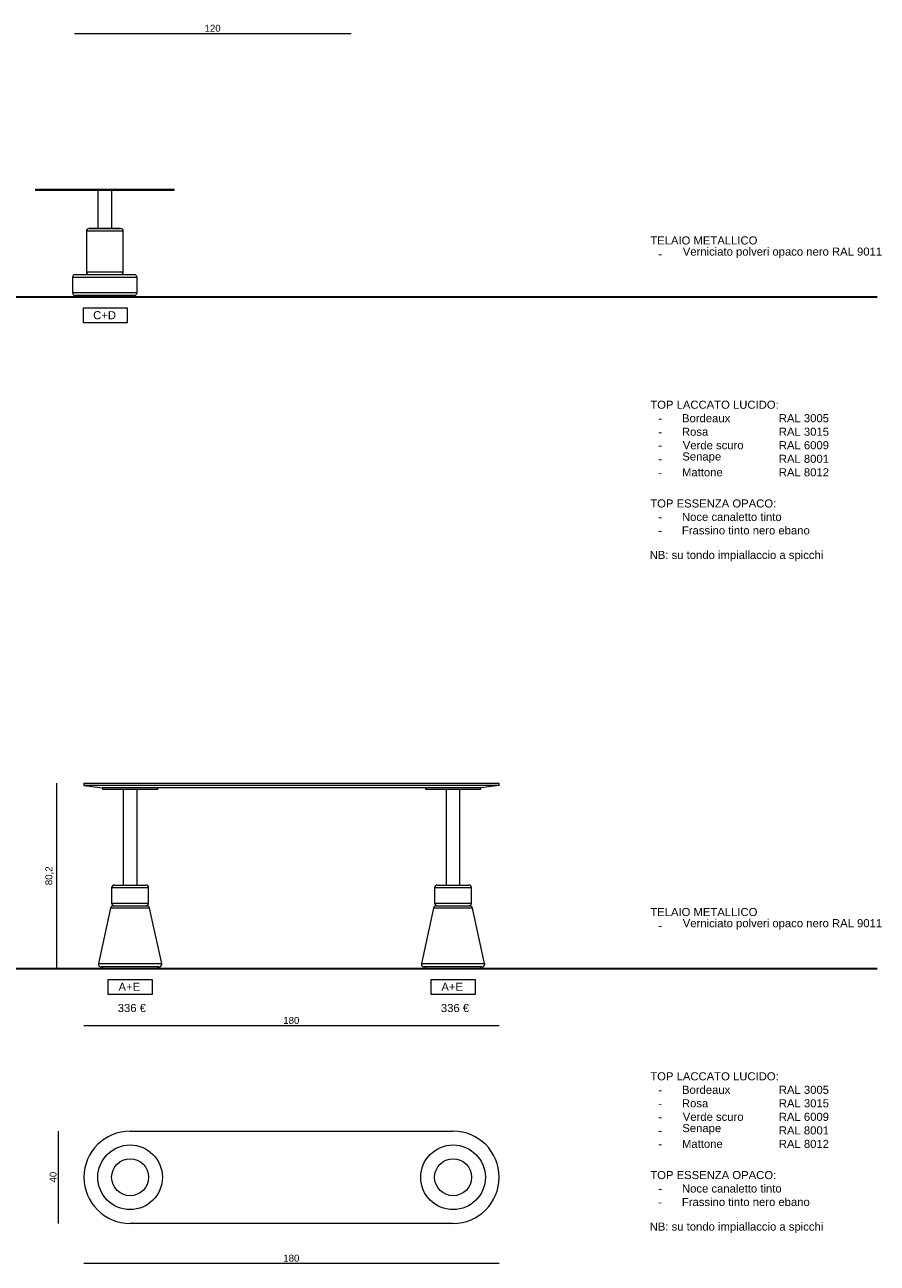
# Model space of a CAD drawing. Extents: x -935 to 1989, y -969 to 1811.
# Tile 19 of 20: x 1620 to 1989, y 677 to 1213. Entities that reach past the tile are written whole.
import ezdxf

# ---------------------------------------------------------------- set-up
doc = ezdxf.new("R2010")
doc.units = 0
doc.header["$MEASUREMENT"] = 0
doc.layers.get('0').update_dxf_attribs({"lineweight": 0})
doc.layers.add('FORMAT', color=7, linetype='Continuous', lineweight=0)

# ---------------------------------------------------------------- blocks, each defined once
blk = doc.blocks.new('Block_55')
at = {"color": 18, "lineweight": 9, "true_color": 0x000000}
blk.add_line((1633.52, 884.75), (1633.52, 804.55), dxfattribs=at)
at = {"insert": (1632.3, 840.6), "char_height": 0.2, "attachment_point": 7, "rotation": 90}
blk.add_mtext('\\C18;\\c0;\\FArial|b0|i0|c1;\\H3.000000;\\W1.000000;80,2', dxfattribs=at)
blk = doc.blocks.new('Block_56')
at = {"color": 18, "lineweight": 9, "true_color": 0x000000}
blk.add_line((1645.47, 779.8), (1825.47, 779.8), dxfattribs=at)
at = {"insert": (1731.85, 780.47), "char_height": 0.2, "attachment_point": 7}
blk.add_mtext('\\C18;\\c0;\\FArial|b0|i0|c1;\\H3.000000;\\W1.000000;180', dxfattribs=at)
blk = doc.blocks.new('Block_57')
at = {"color": 18, "lineweight": 9, "true_color": 0x000000}
blk.add_line((1634.26, 734.02), (1634.26, 694.02), dxfattribs=at)
at = {"insert": (1633.6, 711.76), "char_height": 0.2, "attachment_point": 7, "rotation": 90}
blk.add_mtext('\\C18;\\c0;\\FArial|b0|i0|c1;\\H3.000000;\\W1.000000;40', dxfattribs=at)
blk = doc.blocks.new('Block_58')
at = {"color": 18, "lineweight": 9, "true_color": 0x000000}
blk.add_line((1645.47, 676.78), (1825.47, 676.78), dxfattribs=at)
at = {"insert": (1731.85, 677.44), "char_height": 0.2, "attachment_point": 7}
blk.add_mtext('\\C18;\\c0;\\FArial|b0|i0|c1;\\H3.000000;\\W1.000000;180', dxfattribs=at)
blk = doc.blocks.new('Block_72')
at = {"color": 18, "lineweight": 9, "true_color": 0x000000}
blk.add_line((1641.34, 1209.75), (1761.34, 1209.75), dxfattribs=at)
at = {"insert": (1697.72, 1210.41), "char_height": 0.2, "attachment_point": 7}
blk.add_mtext('\\C18;\\c0;\\FArial|b0|i0|c1;\\H3.000000;\\W1.000000;120', dxfattribs=at)
blk = doc.blocks.new('Block_78')
at = {"char_height": 0.2, "attachment_point": 7}
for s, insert in [('\\C18;\\c0;\\FArial|b0|i0|c1;\\H3.500000;\\W1.000000;TOP LACCATO LUCIDO:', (1890.96, 755.98)), ('\\C18;\\c0;\\FArial|b0|i0|c1;\\H3.500000;\\W1.000000;RAL 3005', (1946.69, 750.13)), ('\\C18;\\c0;\\FArial|b0|i0|c1;\\H3.500000;\\W1.000000;-', (1894.42, 750.13)), ('\\C18;\\c0;\\FArial|b0|i0|c1;\\H3.500000;\\W1.000000;Bordeaux ', (1904.72, 750.13)), ('\\C18;\\c0;\\FArial|b0|i0|c1;\\H3.500000;\\W1.000000;RAL 3015', (1946.69, 744.28)), ('\\C18;\\c0;\\FArial|b0|i0|c1;\\H3.500000;\\W1.000000;Verde scuro ', (1905.05, 738.43)), ('\\C18;\\c0;\\FArial|b0|i0|c1;\\H3.500000;\\W1.000000;Rosa ', (1904.69, 744.28)), ('\\C18;\\c0;\\FArial|b0|i0|c1;\\H3.500000;\\W1.000000;RAL 6009', (1946.69, 738.43)), ('\\C18;\\c0;\\FArial|b0|i0|c1;\\H3.500000;\\W1.000000;-', (1894.42, 744.28)), ('\\C18;\\c0;\\FArial|b0|i0|c1;\\H3.500000;\\W1.000000;RAL 8001', (1946.69, 732.54)), ('\\C18;\\c0;\\FArial|b0|i0|c1;\\H3.500000;\\W1.000000;-', (1894.42, 738.43)), ('\\C18;\\c0;\\FArial|b0|i0|c1;\\H3.500000;\\W1.000000;Senape ', (1904.85, 732.54)), ('\\C18;\\c0;\\FArial|b0|i0|c1;\\H3.500000;\\W1.000000;RAL 8012', (1946.69, 726.69)), ('\\C18;\\c0;\\FArial|b0|i0|c1;\\H3.500000;\\W1.000000;-', (1894.42, 732.54)), ('\\C18;\\c0;\\FArial|b0|i0|c1;\\H3.500000;\\W1.000000;Mattone ', (1904.71, 726.69)), ('\\C18;\\c0;\\FArial|b0|i0|c1;\\H3.500000;\\W1.000000;-', (1894.42, 726.69))]:
    blk.add_mtext(s, dxfattribs=dict(at, insert=insert))
blk = doc.blocks.new('Block_79')
at = {"char_height": 0.2, "attachment_point": 7}
for s, insert in [('\\C18;\\c0;\\FArial|b0|i0|c1;\\H3.500000;\\W1.000000;TOP ESSENZA OPACO:', (1890.96, 713.19)), ('\\C18;\\c0;\\FArial|b0|i0|c1;\\H3.500000;\\W1.000000;NB: su tondo impiallaccio a spicchi', (1890.7, 689.86)), ('\\C18;\\c0;\\FArial|b0|i0|c1;\\H3.500000;\\W1.000000;Frassino tinto nero ebano', (1904.67, 701.52)), ('\\C18;\\c0;\\FArial|b0|i0|c1;\\H3.500000;\\W1.000000;Noce canaletto tinto', (1904.7, 707.36)), ('\\C18;\\c0;\\FArial|b0|i0|c1;\\H3.500000;\\W1.000000;-', (1894.42, 707.36)), ('\\C18;\\c0;\\FArial|b0|i0|c1;\\H3.500000;\\W1.000000;-', (1894.42, 701.52))]:
    blk.add_mtext(s, dxfattribs=dict(at, insert=insert))
blk = doc.blocks.new('Block_80')
at = {"char_height": 0.2, "attachment_point": 7}
for s, insert in [('\\C18;\\c0;\\FArial|b0|i0|c1;\\H3.500000;\\W1.000000;Verniciato polveri opaco nero RAL 9011', (1905.05, 821.33)), ('\\C18;\\c0;\\FArial|b0|i0|c1;\\H3.500000;\\W1.000000;TELAIO METALLICO', (1890.96, 827.17)), ('\\C18;\\c0;\\FArial|b0|i0|c1;\\H3.500000;\\W1.000000;-', (1894.42, 821.33))]:
    blk.add_mtext(s, dxfattribs=dict(at, insert=insert))
blk = doc.blocks.new('Block_81')
at = {"char_height": 0.2, "attachment_point": 7}
for s, insert in [('\\C18;\\c0;\\FArial|b0|i0|c1;\\H3.500000;\\W1.000000;TOP LACCATO LUCIDO:', (1890.96, 1047.02)), ('\\C18;\\c0;\\FArial|b0|i0|c1;\\H3.500000;\\W1.000000;RAL 3005', (1946.69, 1041.17)), ('\\C18;\\c0;\\FArial|b0|i0|c1;\\H3.500000;\\W1.000000;-', (1894.42, 1041.17)), ('\\C18;\\c0;\\FArial|b0|i0|c1;\\H3.500000;\\W1.000000;Bordeaux ', (1904.72, 1041.17)), ('\\C18;\\c0;\\FArial|b0|i0|c1;\\H3.500000;\\W1.000000;RAL 3015', (1946.69, 1035.32)), ('\\C18;\\c0;\\FArial|b0|i0|c1;\\H3.500000;\\W1.000000;-', (1894.42, 1035.32)), ('\\C18;\\c0;\\FArial|b0|i0|c1;\\H3.500000;\\W1.000000;Verde scuro ', (1905.05, 1029.47)), ('\\C18;\\c0;\\FArial|b0|i0|c1;\\H3.500000;\\W1.000000;Rosa ', (1904.69, 1035.32)), ('\\C18;\\c0;\\FArial|b0|i0|c1;\\H3.500000;\\W1.000000;RAL 6009', (1946.69, 1029.47)), ('\\C18;\\c0;\\FArial|b0|i0|c1;\\H3.500000;\\W1.000000;-', (1894.42, 1029.47)), ('\\C18;\\c0;\\FArial|b0|i0|c1;\\H3.500000;\\W1.000000;RAL 8001', (1946.69, 1023.58)), ('\\C18;\\c0;\\FArial|b0|i0|c1;\\H3.500000;\\W1.000000;-', (1894.42, 1023.58)), ('\\C18;\\c0;\\FArial|b0|i0|c1;\\H3.500000;\\W1.000000;Senape ', (1904.85, 1023.58)), ('\\C18;\\c0;\\FArial|b0|i0|c1;\\H3.500000;\\W1.000000;RAL 8012', (1946.69, 1017.73)), ('\\C18;\\c0;\\FArial|b0|i0|c1;\\H3.500000;\\W1.000000;Mattone ', (1904.71, 1017.73)), ('\\C18;\\c0;\\FArial|b0|i0|c1;\\H3.500000;\\W1.000000;-', (1894.42, 1017.73))]:
    blk.add_mtext(s, dxfattribs=dict(at, insert=insert))
blk = doc.blocks.new('Block_82')
at = {"char_height": 0.2, "attachment_point": 7}
for s, insert in [('\\C18;\\c0;\\FArial|b0|i0|c1;\\H3.500000;\\W1.000000;TOP ESSENZA OPACO:', (1890.96, 1004.23)), ('\\C18;\\c0;\\FArial|b0|i0|c1;\\H3.500000;\\W1.000000;NB: su tondo impiallaccio a spicchi', (1890.7, 980.9)), ('\\C18;\\c0;\\FArial|b0|i0|c1;\\H3.500000;\\W1.000000;Frassino tinto nero ebano', (1904.67, 992.56)), ('\\C18;\\c0;\\FArial|b0|i0|c1;\\H3.500000;\\W1.000000;Noce canaletto tinto', (1904.7, 998.4)), ('\\C18;\\c0;\\FArial|b0|i0|c1;\\H3.500000;\\W1.000000;-', (1894.42, 998.4)), ('\\C18;\\c0;\\FArial|b0|i0|c1;\\H3.500000;\\W1.000000;-', (1894.42, 992.56))]:
    blk.add_mtext(s, dxfattribs=dict(at, insert=insert))
blk = doc.blocks.new('Block_83')
at = {"char_height": 0.2, "attachment_point": 7}
for s, insert in [('\\C18;\\c0;\\FArial|b0|i0|c1;\\H3.500000;\\W1.000000;Verniciato polveri opaco nero RAL 9011', (1905.05, 1112.37)), ('\\C18;\\c0;\\FArial|b0|i0|c1;\\H3.500000;\\W1.000000;TELAIO METALLICO', (1890.96, 1118.21)), ('\\C18;\\c0;\\FArial|b0|i0|c1;\\H3.500000;\\W1.000000;-', (1894.42, 1112.37))]:
    blk.add_mtext(s, dxfattribs=dict(at, insert=insert))

msp = doc.modelspace()

# ---------------------------------------------------------------- linework, layer by layer
at = {"color": 18, "lineweight": 9, "true_color": 0x000000}
for p, q in [((1624.5, 1142.29), (1624.5, 1141.79)), ((1624.5, 1142.29), (1654.5, 1142.29)), ((1624.5, 1141.79), (1654.5, 1141.79)), ((1651.5, 1141.79), (1651.5, 1125.19)), ((1654.5, 1142.29), (1684.5, 1142.29)), ((1654.5, 1141.79), (1684.5, 1141.79)), ((1657.5, 1125.19), (1657.5, 1141.79)), ((1684.5, 1141.79), (1684.5, 1142.29)), ((1646.5, 1123.99), (1646.5, 1106.39)), ((1647.7, 1125.19), (1660.96, 1125.19)), ((1660.9, 1125.19), (1647.7, 1125.19)), ((1661.3, 1125.19), (1660.9, 1125.19)), ((1660.96, 1125.19), (1661.3, 1125.19)), ((1662.5, 1106.39), (1662.5, 1123.99)), ((1640.5, 1103.99), (1640.5, 1097.39)), ((1641.7, 1105.19), (1667.3, 1105.19)), ((1668.5, 1097.39), (1668.5, 1103.99)), ((1667.3, 1096.19), (1641.7, 1096.19)), ((1642.5, 1096.19), (1642.5, 1095.59)), ((1654.5, 1095.59), (1642.5, 1095.59)), ((1666.5, 1095.59), (1654.5, 1095.59)), ((1666.5, 1095.59), (1666.5, 1096.19)), ((1645.47, 884.75), (1645.47, 883.75)), ((1645.47, 884.75), (1665.47, 884.75)), ((1645.47, 883.75), (1653.47, 882.75)), ((1665.47, 883.75), (1645.47, 883.75)), ((1653.47, 882.75), (1653.47, 882.15)), ((1665.47, 882.75), (1653.47, 882.75)), ((1653.47, 882.15), (1665.47, 882.15)), ((1662.47, 882.15), (1662.47, 840.65)), ((1665.47, 884.75), (1805.47, 884.75)), ((1805.47, 883.75), (1665.47, 883.75)), ((1805.47, 882.75), (1665.47, 882.75)), ((1665.47, 882.15), (1677.47, 882.15)), ((1668.47, 840.65), (1668.47, 882.15)), ((1677.47, 882.15), (1677.47, 882.75)), ((1793.47, 882.75), (1793.47, 882.15)), ((1793.47, 882.15), (1805.47, 882.15)), ((1802.47, 882.15), (1802.47, 840.65)), ((1805.47, 884.75), (1825.47, 884.75)), ((1825.47, 883.75), (1805.47, 883.75)), ((1817.47, 882.75), (1805.47, 882.75)), ((1805.47, 882.15), (1817.47, 882.15)), ((1808.47, 840.65), (1808.47, 882.15)), ((1825.47, 883.75), (1817.47, 882.75)), ((1817.47, 882.15), (1817.47, 882.75)), ((1825.47, 883.75), (1825.47, 884.75)), ((1657.47, 839.45), (1657.47, 832.85)), ((1658.67, 840.65), (1658.81, 840.65)), ((1658.81, 840.65), (1672.27, 840.65)), ((1673.47, 832.85), (1673.47, 839.45)), ((1797.47, 839.45), (1797.47, 832.85)), ((1798.67, 840.65), (1798.81, 840.65)), ((1798.81, 840.65), (1812.27, 840.65)), ((1813.47, 832.85), (1813.47, 839.45)), ((1657.02, 830.71), (1651.79, 806.61)), ((1658.19, 831.65), (1659.25, 831.65)), ((1659.25, 831.65), (1672.75, 831.65)), ((1679.16, 806.61), (1673.93, 830.71)), ((1797.02, 830.71), (1791.79, 806.61)), ((1798.19, 831.65), (1799.25, 831.65)), ((1799.25, 831.65), (1812.75, 831.65)), ((1819.16, 806.61), (1813.93, 830.71)), ((1677.98, 805.15), (1652.96, 805.15)), ((1653.47, 805.15), (1653.47, 804.55)), ((1677.47, 804.55), (1677.47, 805.15)), ((1817.98, 805.15), (1792.96, 805.15)), ((1793.47, 805.15), (1793.47, 804.55)), ((1817.47, 804.55), (1817.47, 805.15)), ((1665.47, 804.55), (1653.47, 804.55)), ((1677.47, 804.55), (1665.47, 804.55)), ((1805.47, 804.55), (1793.47, 804.55)), ((1817.47, 804.55), (1805.47, 804.55)), ((1665.47, 734.02), (1805.47, 734.02)), ((1805.47, 694.02), (1665.47, 694.02))]:
    msp.add_line(p, q, dxfattribs=at)
at = {"color": 252, "lineweight": 9, "true_color": 0x848484}
for p, q in [((1662.1, 1123.99), (1646.5, 1123.99)), ((1662.5, 1123.99), (1662.1, 1123.99)), ((1646.5, 1106.39), (1662.1, 1106.39)), ((1668.5, 1103.99), (1640.5, 1103.99)), ((1640.5, 1097.39), (1668.5, 1097.39)), ((1673.47, 839.45), (1657.64, 839.45)), ((1813.47, 839.45), (1797.64, 839.45)), ((1657.64, 832.85), (1673.47, 832.85)), ((1797.64, 832.85), (1813.47, 832.85)), ((1658.25, 830.71), (1657.02, 830.71)), ((1673.93, 830.71), (1658.25, 830.71)), ((1798.25, 830.71), (1797.02, 830.71)), ((1813.93, 830.71), (1798.25, 830.71)), ((1651.79, 806.61), (1653.79, 806.61)), ((1653.79, 806.61), (1679.16, 806.61)), ((1791.79, 806.61), (1793.79, 806.61)), ((1793.79, 806.61), (1819.16, 806.61))]:
    msp.add_line(p, q, dxfattribs=at)
at = {"color": 1, "lineweight": 9, "true_color": 0xff0000}
for p, q in [((1662.1, 1106.39), (1662.5, 1106.39)), ((1657.64, 839.45), (1657.47, 839.45)), ((1797.64, 839.45), (1797.47, 839.45)), ((1657.47, 832.85), (1657.64, 832.85)), ((1797.47, 832.85), (1797.64, 832.85))]:
    msp.add_line(p, q, dxfattribs=at)
at = {"color": 18, "lineweight": 30, "true_color": 0x000000}
for p, q in [((1344.6, 1095.59), (1989.35, 1095.59)), ((1344.6, 804.55), (1989.35, 804.55))]:
    msp.add_line(p, q, dxfattribs=at)
at = {"color": 18, "lineweight": 9, "true_color": 0x000000}
for points in [[(1645.27, 1090.8), (1664.26, 1090.8), (1664.26, 1084.29), (1645.27, 1084.29)], [(1656.02, 799.76), (1675, 799.76), (1675, 793.25), (1656.02, 793.25)], [(1796, 799.76), (1814.98, 799.76), (1814.98, 793.25), (1796, 793.25)]]:
    msp.add_lwpolyline(points, close=True, dxfattribs=at)
at = {"color": 252, "lineweight": 9, "true_color": 0x848484}
for centre, radius in [((1665.47, 714.02), 14), ((1805.47, 714.02), 14), ((1665.47, 714.02), 8), ((1805.47, 714.02), 8)]:
    msp.add_circle(centre, radius, dxfattribs=at)
at = {"color": 18, "lineweight": 9, "true_color": 0x000000}
for points in [[(1647.7, 1125.19), (1647.04, 1125.19), (1646.5, 1124.66), (1646.5, 1123.99)], [(1662.5, 1123.99), (1662.5, 1124.66), (1661.97, 1125.19), (1661.3, 1125.19)], [(1646.5, 1106.39), (1646.5, 1105.73), (1647.04, 1105.19), (1647.7, 1105.19)], [(1661.3, 1105.19), (1661.97, 1105.19), (1662.5, 1105.73), (1662.5, 1106.39)], [(1641.7, 1105.19), (1641.04, 1105.19), (1640.5, 1104.66), (1640.5, 1103.99)], [(1668.5, 1103.99), (1668.5, 1104.66), (1667.97, 1105.19), (1667.3, 1105.19)], [(1640.5, 1097.39), (1640.5, 1096.73), (1641.04, 1096.19), (1641.7, 1096.19)], [(1667.3, 1096.19), (1667.97, 1096.19), (1668.5, 1096.73), (1668.5, 1097.39)], [(1658.67, 840.65), (1658.01, 840.65), (1657.47, 840.12), (1657.47, 839.45)], [(1673.47, 839.45), (1673.47, 840.12), (1672.93, 840.65), (1672.27, 840.65)], [(1798.67, 840.65), (1798.01, 840.65), (1797.47, 840.12), (1797.47, 839.45)], [(1813.47, 839.45), (1813.47, 840.12), (1812.93, 840.65), (1812.27, 840.65)], [(1657.47, 832.85), (1657.47, 832.19), (1658.01, 831.65), (1658.67, 831.65)], [(1672.27, 831.65), (1672.93, 831.65), (1673.47, 832.19), (1673.47, 832.85)], [(1797.47, 832.85), (1797.47, 832.19), (1798.01, 831.65), (1798.67, 831.65)], [(1812.27, 831.65), (1812.93, 831.65), (1813.47, 832.19), (1813.47, 832.85)], [(1658.19, 831.65), (1657.62, 831.65), (1657.14, 831.26), (1657.02, 830.71)], [(1673.93, 830.71), (1673.81, 831.26), (1673.32, 831.65), (1672.75, 831.65)], [(1798.19, 831.65), (1797.62, 831.65), (1797.14, 831.26), (1797.02, 830.71)], [(1813.93, 830.71), (1813.81, 831.26), (1813.32, 831.65), (1812.75, 831.65)]]:
    msp.add_open_spline(points, degree=3, dxfattribs=at)
for points in [[(1651.79, 806.61), (1651.65, 805.96), (1652.06, 805.32), (1652.7, 805.18), (1652.79, 805.16), (1652.87, 805.15), (1652.96, 805.15)], [(1677.98, 805.15), (1678.65, 805.15), (1679.18, 805.69), (1679.18, 806.35), (1679.18, 806.44), (1679.17, 806.52), (1679.16, 806.61)], [(1791.79, 806.61), (1791.65, 805.96), (1792.06, 805.32), (1792.7, 805.18), (1792.79, 805.16), (1792.87, 805.15), (1792.96, 805.15)], [(1817.98, 805.15), (1818.65, 805.15), (1819.18, 805.69), (1819.18, 806.35), (1819.18, 806.44), (1819.17, 806.52), (1819.16, 806.61)], [(1665.47, 734.02), (1654.43, 734.02), (1645.47, 725.07), (1645.47, 714.02), (1645.47, 702.97), (1654.43, 694.02), (1665.47, 694.02)], [(1805.47, 694.02), (1816.52, 694.02), (1825.47, 702.97), (1825.47, 714.02), (1825.47, 725.07), (1816.52, 734.02), (1805.47, 734.02)]]:
    msp.add_open_spline(points, degree=3, knots=[0, 0, 0, 0, 1, 1, 1, 2, 2, 2, 2], dxfattribs=at)
at = {"layer": 'FORMAT', "color": 18, "lineweight": 9, "true_color": 0x000000}
msp.add_line((1661.3, 1125.19), (1661.3, 1125.19), dxfattribs=at)

# ---------------------------------------------------------------- block references
for name in ['Block_72', 'Block_83', 'Block_81', 'Block_82', 'Block_55', 'Block_80', 'Block_56', 'Block_78', 'Block_57', 'Block_79', 'Block_58']:
    msp.add_blockref(name, (0, 0))

# ---------------------------------------------------------------- texts
at = {"char_height": 0.2, "attachment_point": 7}
for s, insert in [('\\C18;\\c0;\\FArial|b0|i0|c1;\\H3.500000;\\W1.000000;C+D', (1649.45, 1085.8)), ('\\C18;\\c0;\\FArial|b0|i0|c1;\\H3.500000;\\W1.000000;336 €', (1660.11, 785.58)), ('\\C18;\\c0;\\FArial|b0|i0|c1;\\H3.500000;\\W1.000000;A+E', (1660.44, 794.82)), ('\\C18;\\c0;\\FArial|b0|i0|c1;\\H3.500000;\\W1.000000;336 €', (1800.19, 785.58)), ('\\C18;\\c0;\\FArial|b0|i0|c1;\\H3.500000;\\W1.000000;A+E', (1800.42, 794.82))]:
    msp.add_mtext(s, dxfattribs=dict(at, insert=insert))

doc.saveas('drawing.dxf')
